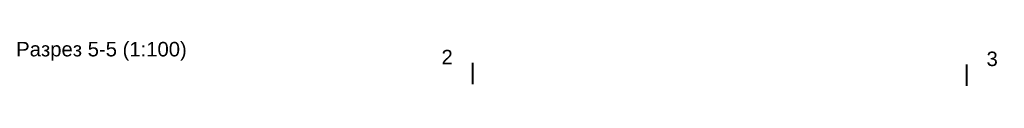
# Model space of a CAD drawing. Header units: millimetres. Extents: x 455957 to 840819, y 462720 to 618741.
# Tile 16 of 17: x 563212 to 597160, y 512601 to 514219. Entities that reach past the tile are written whole.
import ezdxf

# ---------------------------------------------------------------- set-up
doc = ezdxf.new("R2010")
doc.units = ezdxf.units.MM
doc.layers.add('Отдел_Заглавные надписи', color=7, linetype='Continuous', lineweight=30)
doc.layers.add('Отдел_Разрезы. Сечения. Узлы', color=7, linetype='Continuous', lineweight=15)
doc.styles.add('arial', font='arial.ttf')
doc.styles.add('ариал 0.9', font='arial.ttf', dxfattribs={"width": 0.9})

msp = doc.modelspace()

# ---------------------------------------------------------------- linework, layer by layer
at = {"layer": 'Отдел_Разрезы. Сечения. Узлы'}
for points in [[(578832.3444958, 512710.8983054, 75, 75, 0), (578832.3874568, 513460.8983042, 75, 75, 0), (578832.3731365, 513210.8983046, 0, 100, 0), (578332.3731372, 513210.9269453, 0, 0, 0), (577582.3731385, 513210.9699062, 0, 0, 0)], [(595860.1190724, 512650.9779731, 75, 75, 0), (595860.0761115, 513400.9779719, 75, 75, 0), (595860.0904318, 513150.9779724, 0, 100, 0), (596360.090431, 513151.006613, 0, 0, 0), (597110.0904298, 513151.0495739, 0, 0, 0)]]:
    msp.add_lwpolyline(points, format="xyseb", dxfattribs=at)

# ---------------------------------------------------------------- texts
at = {"layer": 'Отдел_Заглавные надписи', "insert": (566031.8187862, 513846.4424854), "char_height": 500, "width": 6821.467300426, "attachment_point": 5, "style": 'arial'}
msp.add_mtext('Разрез 5-5 (1:100)', dxfattribs=at)
at = {"layer": 'Отдел_Разрезы. Сечения. Узлы', "style": 'ариал 0.9'}
msp.add_text('2', height=500, rotation=360, dxfattribs=at).set_placement((577754.935357, 513398.4568726, 1507.2841379))
msp.add_text('3', height=500, dxfattribs=at).set_placement((596547.691922, 513338.5365403, 1507.2841379))

doc.saveas('drawing.dxf')
